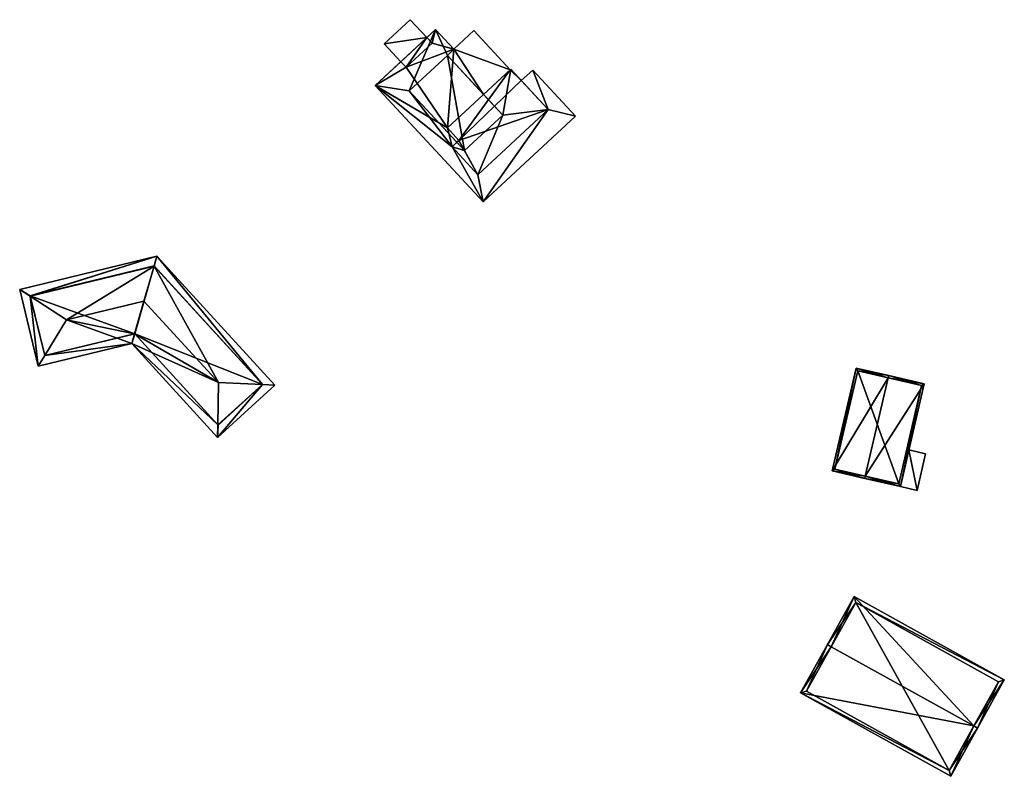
# Model space of a CAD drawing. Header units: inches. Extents: x 2523744 to 2528136, y 1148995 to 1152010.
# Tile 67 of 256: x 2524360 to 2524473, y 1151898 to 1151985. Entities that reach past the tile are written whole.
import ezdxf

# ---------------------------------------------------------------- set-up
doc = ezdxf.new("R2010")
doc.units = ezdxf.units.IN
doc.header["$MEASUREMENT"] = 0
doc.layers.add('Gebaeude Einzelhaus', color=10, linetype='Continuous')
doc.layers.add('Offenes Gebaeude', color=10, linetype='Continuous')

msp = doc.modelspace()

# ---------------------------------------------------------------- meshes
at = {"layer": 'Gebaeude Einzelhaus'}
mesh = msp.add_polyface(dxfattribs=at)
corners = [(2524406.653, 1151982.7, 499.469), (2524401.761, 1151981.997, 499.469), (2524403.67, 1151979.936, 499.469), (2524404.743, 1151984.761, 499.469), (2524415.38, 1151973.792, 502.269), (2524420.586, 1151974.422, 502.269), (2524416.289, 1151979.059, 502.269), (2524412.517, 1151966.943, 502.269), (2524413.174, 1151976.172, 502.269), (2524410.98, 1151969.715, 502.269), (2524409.542, 1151970.153, 502.269), (2524410.097, 1151970.667, 502.269), (2524409.025, 1151980.65, 500.037), (2524409.74, 1151981.384, 500.037), (2524407.657, 1151983.631, 500.037), (2524413.174, 1151976.172, 500.037), (2524416.237, 1151979.011, 500.037), (2524412.052, 1151983.526, 500.037), (2524404.625, 1151976.572, 500.037), (2524400.721, 1151977.203, 500.037), (2524409.542, 1151970.153, 500.037), (2524413.106, 1151963.839, 500.037), (2524420.586, 1151974.422, 500.037), (2524423.723, 1151973.678, 500.037), (2524412.517, 1151966.943, 500.037), (2524418.811, 1151978.977, 500.037), (2524417.495, 1151977.757, 500.037), (2524410.097, 1151970.667, 500.037), (2524410.98, 1151969.715, 502.921), (2524409.025, 1151980.65, 502.921), (2524404.625, 1151976.572, 502.921), (2524415.38, 1151973.792, 502.921), (2524401.761, 1151981.997, 492.731), (2524404.743, 1151984.761, 492.731), (2524403.67, 1151979.936, 492.731), (2524406.653, 1151982.7, 492.731), (2524404.262, 1151979.298, 492.731), (2524407.244, 1151982.062, 492.731), (2524416.289, 1151979.059, 492.731), (2524417.495, 1151977.757, 492.731), (2524416.237, 1151979.011, 492.731), (2524409.015, 1151972.318, 500.037), (2524409.015, 1151972.318, 502.269), (2524410.338, 1151970.89, 500.037), (2524410.338, 1151970.89, 502.269), (2524410.338, 1151970.89, 492.731), (2524420.586, 1151974.422, 492.731), (2524412.517, 1151966.943, 492.731), (2524409.542, 1151970.153, 492.731), (2524409.015, 1151972.318, 492.731), (2524400.721, 1151977.203, 492.731), (2524407.657, 1151983.631, 492.731), (2524413.106, 1151963.839, 492.731), (2524423.723, 1151973.678, 492.731), (2524418.811, 1151978.977, 492.731), (2524412.052, 1151983.526, 492.731), (2524409.74, 1151981.384, 492.731)]
mesh.append_faces([[corners[k] for k in face] for face in [(31, 29, 28), (28, 29, 30), (18, 20, 27), (22, 25, 26), (22, 23, 25), (20, 21, 24), (24, 21, 22), (22, 21, 23), (18, 19, 20), (20, 19, 21), (12, 14, 18), (18, 14, 19), (17, 13, 16), (16, 13, 15), (15, 13, 12), (12, 13, 14), (7, 9, 10), (10, 9, 11), (7, 4, 9), (4, 6, 8), (7, 5, 4), (4, 5, 6), (3, 1, 0), (0, 1, 2)]], dxfattribs={"color": 13})
mesh.append_faces([[corners[k] for k in face] for face in [(56, 37, 51), (51, 37, 35), (56, 36, 37), (36, 50, 34), (52, 46, 53), (53, 46, 54), (54, 46, 39), (52, 47, 46), (50, 48, 52), (52, 48, 47), (56, 49, 36), (36, 49, 50), (50, 49, 48), (48, 49, 45), (55, 40, 56), (56, 40, 49), (14, 13, 51), (51, 13, 56), (13, 17, 56), (56, 17, 55), (55, 16, 40), (55, 17, 16), (26, 25, 39), (39, 25, 54), (25, 23, 54), (54, 23, 53), (23, 21, 53), (53, 21, 52), (21, 19, 52), (52, 19, 50), (50, 2, 34), (0, 51, 35), (2, 14, 0), (0, 14, 51), (50, 19, 2), (2, 19, 14), (12, 18, 29), (29, 18, 30), (29, 8, 12), (12, 8, 15), (29, 31, 8), (8, 31, 4), (31, 28, 4), (4, 28, 9), (28, 11, 9), (11, 18, 27), (28, 30, 11), (11, 30, 18), (39, 40, 38), (39, 45, 40), (40, 45, 49), (45, 47, 48), (39, 46, 45), (45, 46, 47), (5, 7, 22), (22, 7, 24), (7, 10, 24), (24, 10, 20), (27, 44, 43), (27, 11, 44), (27, 20, 11), (11, 20, 10), (41, 43, 42), (42, 43, 44), (8, 41, 42), (8, 15, 41), (8, 16, 15), (16, 38, 40), (8, 6, 16), (16, 6, 38), (6, 26, 38), (38, 26, 39), (6, 5, 26), (26, 5, 22), (34, 35, 36), (36, 35, 37), (34, 32, 35), (35, 32, 33), (33, 0, 35), (33, 3, 0), (32, 34, 1), (1, 34, 2), (1, 3, 32), (32, 3, 33)]], dxfattribs={"color": 41})
mesh = msp.add_polyface(dxfattribs=at)
corners = [(2524382.645, 1151938.22, 503.078), (2524372.76, 1151947.546, 502.498), (2524382.62, 1151936.766, 502.498), (2524382.73, 1151943.059, 505.006), (2524373.079, 1151948.653, 503.068), (2524374.166, 1151952.421, 505.006), (2524362.758, 1151946.16, 503.066), (2524362.02, 1151944.953, 502.498), (2524365.279, 1151950.275, 505.006), (2524387.78, 1151942.84, 503.046), (2524389.194, 1151942.779, 502.498), (2524375.655, 1151957.581, 502.498), (2524375.33, 1151956.455, 503.045), (2524374.166, 1151952.423, 505.005), (2524361.109, 1151952.982, 503.066), (2524359.889, 1151953.774, 502.498), (2524373.099, 1151948.658, 503.078), (2524382.683, 1151938.179, 503.047), (2524375.316, 1151956.47, 503.036), (2524361.096, 1151953.036, 503.036), (2524361.096, 1151953.036, 494.434), (2524375.316, 1151956.47, 494.434), (2524362.758, 1151946.16, 494.434), (2524373.099, 1151948.658, 494.434), (2524382.683, 1151938.179, 494.434), (2524387.781, 1151942.841, 494.434)]
mesh.append_faces([[corners[k] for k in face] for face in [(14, 15, 19), (15, 14, 7), (7, 14, 6), (11, 12, 18), (11, 19, 15), (11, 18, 19), (10, 9, 11), (11, 9, 12), (2, 0, 17), (9, 2, 17), (9, 10, 2), (1, 4, 16), (6, 1, 7), (6, 4, 1), (1, 0, 2), (1, 16, 0), (14, 6, 8), (14, 7, 6), (14, 15, 7), (14, 11, 15), (8, 12, 14), (14, 12, 11), (8, 13, 12), (8, 5, 13), (9, 12, 3), (3, 12, 13), (10, 11, 9), (9, 11, 12), (0, 9, 3), (0, 2, 9), (9, 2, 10), (8, 4, 5), (6, 1, 8), (8, 1, 4), (6, 7, 1), (4, 3, 5), (4, 1, 3), (3, 1, 0), (0, 1, 2)]], dxfattribs={"color": 13})
mesh.append_faces([[corners[k] for k in face] for face in [(23, 25, 24), (23, 21, 25), (23, 20, 21), (23, 22, 20), (12, 25, 21), (12, 9, 25), (18, 12, 21), (9, 24, 25), (9, 17, 24), (0, 24, 17), (0, 23, 24), (0, 16, 23), (16, 4, 23), (22, 4, 6), (22, 23, 4), (14, 22, 6), (14, 20, 22), (14, 19, 20), (19, 18, 20), (20, 18, 21)]], dxfattribs={"color": 41})
mesh = msp.add_polyface(dxfattribs=at)
corners = [(2524459.643, 1151943.612, 498.854), (2524459.699, 1151943.855, 498.854), (2524455.948, 1151944.728, 497.306), (2524453.204, 1151932.928, 497.306), (2524457.012, 1151932.299, 498.854), (2524456.955, 1151932.056, 498.854), (2524461.039, 1151931.106, 497.306), (2524463.783, 1151942.905, 497.306), (2524456.135, 1151944.428, 497.407), (2524463.483, 1151942.719, 497.398), (2524453.504, 1151933.115, 497.406), (2524460.851, 1151931.406, 497.399), (2524463.483, 1151942.719, 489.965), (2524456.135, 1151944.428, 489.965), (2524453.504, 1151933.115, 489.965), (2524460.851, 1151931.406, 489.965)]
mesh.append_faces([[corners[k] for k in face] for face in [(6, 11, 9), (6, 9, 7), (4, 11, 5), (10, 4, 5), (5, 11, 6), (3, 10, 5), (8, 10, 2), (2, 10, 3), (0, 8, 1), (9, 0, 1), (7, 9, 1), (1, 8, 2), (4, 7, 0), (0, 7, 1), (5, 6, 4), (4, 6, 7), (0, 3, 4), (4, 3, 5), (0, 2, 3), (0, 1, 2)]], dxfattribs={"color": 13})
mesh.append_faces([[corners[k] for k in face] for face in [(13, 15, 14), (12, 15, 13), (9, 15, 12), (11, 15, 9), (14, 15, 4), (4, 15, 11), (10, 14, 4), (13, 14, 10), (8, 13, 10), (12, 13, 0), (0, 13, 8), (9, 12, 0)]], dxfattribs={"color": 41})
mesh = msp.add_polyface(dxfattribs=at)
corners = [(2524469.469, 1151903.608, 499.572), (2524469.906, 1151903.365, 499.572), (2524472.975, 1151908.883, 497.913), (2524455.731, 1151918.473, 497.913), (2524453.099, 1151912.712, 499.572), (2524452.663, 1151912.955, 499.572), (2524449.575, 1151907.404, 497.913), (2524466.819, 1151897.814, 497.913), (2524455.925, 1151917.793, 498.044), (2524450.255, 1151907.598, 498.044), (2524466.625, 1151898.494, 498.044), (2524472.295, 1151908.689, 498.044), (2524455.925, 1151917.793, 490.017), (2524472.295, 1151908.689, 490.017), (2524450.255, 1151907.598, 490.017), (2524466.625, 1151898.494, 490.017)]
mesh.append_faces([[corners[k] for k in face] for face in [(11, 8, 2), (10, 0, 1), (1, 0, 11), (1, 11, 2), (7, 10, 1), (9, 10, 6), (6, 10, 7), (4, 9, 5), (8, 4, 5), (5, 9, 6), (2, 8, 3), (3, 8, 5), (0, 7, 1), (5, 6, 4), (4, 6, 0), (0, 6, 7), (0, 3, 4), (4, 3, 5), (0, 2, 3), (0, 1, 2)]], dxfattribs={"color": 13})
mesh.append_faces([[corners[k] for k in face] for face in [(12, 15, 14), (13, 15, 12), (0, 15, 13), (10, 15, 0), (0, 13, 11), (14, 15, 9), (9, 15, 10), (12, 14, 4), (4, 14, 9), (8, 12, 4), (13, 12, 11), (11, 12, 8)]], dxfattribs={"color": 41})
at = {"layer": 'Offenes Gebaeude'}
mesh = msp.add_polyface(dxfattribs=at)
corners = [(2524462.02, 1151935.324, 497.306), (2524462.956, 1151930.66, 496.863), (2524463.938, 1151934.878, 496.863), (2524461.039, 1151931.106, 497.306), (2524462.02, 1151935.324, 497.206), (2524463.938, 1151934.878, 496.763), (2524461.039, 1151931.106, 497.206), (2524462.956, 1151930.66, 496.763)]
mesh.append_faces([[corners[k] for k in face] for face in [(3, 1, 0), (0, 1, 2)]], dxfattribs={"color": 13})
mesh.append_faces([[corners[k] for k in face] for face in [(4, 7, 6), (5, 7, 4), (2, 7, 5), (1, 7, 2), (6, 7, 1), (3, 6, 1), (4, 6, 0), (0, 6, 3), (5, 4, 2), (2, 4, 0)]], dxfattribs={"color": 41})

doc.saveas('drawing.dxf')
